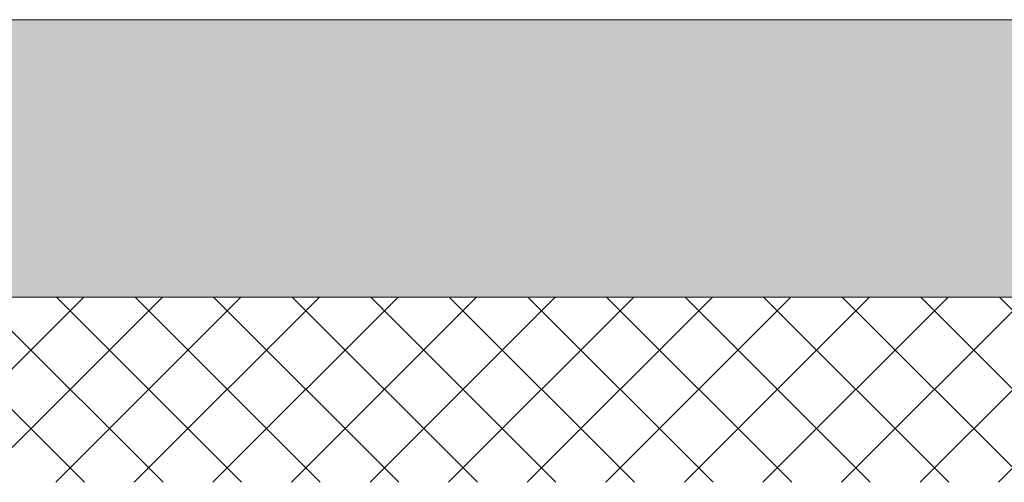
# Model space of a CAD drawing. Header units: millimetres. Extents: x -30280 to 19093, y -19284 to 4746.
# Tile 136 of 256: x -10846 to -10314, y -12269 to -12019. Entities that reach past the tile are written whole.
import ezdxf

# ---------------------------------------------------------------- set-up
doc = ezdxf.new("R2010")
doc.units = ezdxf.units.MM
doc.header["$MEASUREMENT"] = 0
doc.layers.add('12_FAÇ_Façana', color=7, linetype='Continuous')
doc.layers.add('12_FAÇ_Façana_Pluma_Nº__102', color=7, linetype='Continuous', lineweight=5, true_color=0xcccccc)
doc.layers.add('12_FAÇ_Façana_Pluma_Nº__174', color=7, linetype='Continuous', lineweight=13, true_color=0xe4ad2c)
doc.layers.add('12_FAÇ_Façana_Pluma_Nº__7', color=7, linetype='Continuous', lineweight=5)

# ---------------------------------------------------------------- blocks, each defined once
blk = doc.blocks.new('Muro_22_1', base_point=(-7036.11, -12338.98))
at = {"layer": '12_FAÇ_Façana_Pluma_Nº__102', "linetype": 'Continuous', "lineweight": 0, "true_color": 0xe5e5e5}
blk.add_hatch(color=254, dxfattribs=at).paths.add_polyline_path([(-10997.42, -12018.98), (-10997.42, -12168.98), (-7450.39, -12168.98), (-7450.39, -12094.56), (-7050.39, -12094.56), (-7050.39, -12168.98), (-7036.11, -12168.98), (-7036.11, -12018.98)])
at = {"layer": '12_FAÇ_Façana_Pluma_Nº__174', "linetype": 'Continuous', "lineweight": 13, "true_color": 0xe4ad2c}
h = blk.add_hatch(dxfattribs=at)
h.set_pattern_fill('SATE_Aislamiento_0001', color=42, style=0, pattern_type=2)
h.set_pattern_definition([(45, (0, 0), (-21.213203, 21.213203), []), (135, (0, 0), (21.213203, 21.213203), [])])
h.paths.add_polyline_path([(-10997.42, -12268.98), (-7450.39, -12268.98), (-7450.39, -12168.98), (-10997.42, -12168.98)])
at = {"layer": '12_FAÇ_Façana_Pluma_Nº__7', "color": 7, "linetype": 'Continuous', "lineweight": 5}
blk.add_line((-10997.42, -12168.98), (-7450.39, -12168.98), dxfattribs=at)
at = {"layer": '12_FAÇ_Façana_Pluma_Nº__7', "color": 7, "linetype": 'Continuous', "lineweight": 5, "flags": 128}
blk.add_lwpolyline([(-7036.11, -12018.98), (-10997.42, -12018.98)], dxfattribs=at)

msp = doc.modelspace()

# ---------------------------------------------------------------- block references
at = {"layer": '12_FAÇ_Façana', "color": 7, "lineweight": 20}
msp.add_blockref('Muro_22_1', (-7036.11, -12338.98), dxfattribs=at)

doc.saveas('drawing.dxf')
